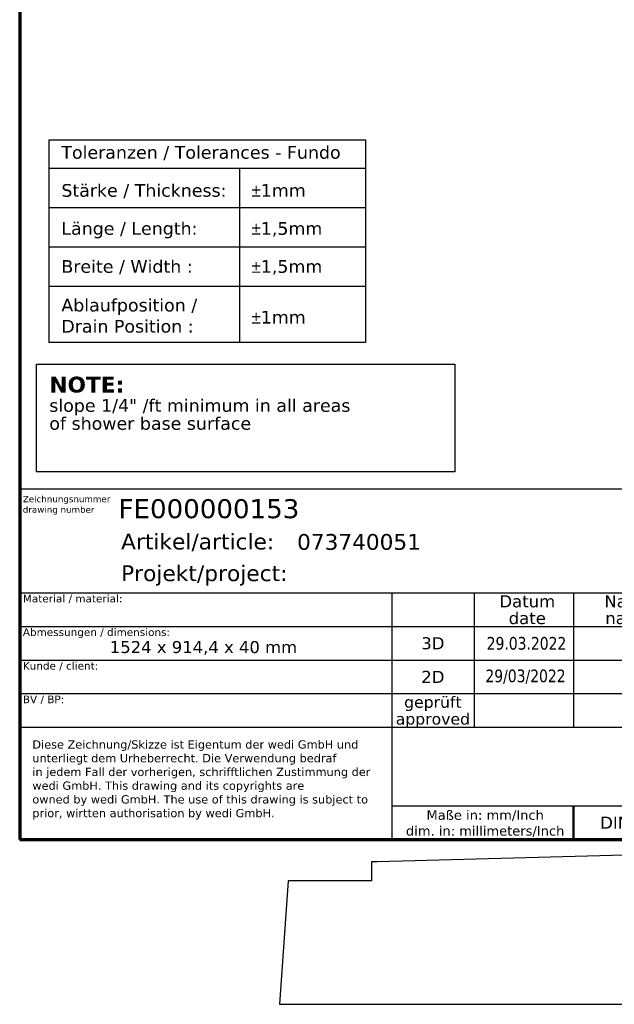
# Model space of a CAD drawing. Header units: millimetres. Extents: x -11430 to 11430, y -300 to 4365.
# Tile 2 of 12: x 300 to 1707, y -300 to 2030. Entities that reach past the tile are written whole.
import ezdxf
from ezdxf.enums import TextEntityAlignment as Align

# ---------------------------------------------------------------- set-up
doc = ezdxf.new("R2010")
doc.units = ezdxf.units.MM
doc.header["$LTSCALE"] = 15
doc.layers.get('0').update_dxf_attribs({"lineweight": 25})
for name, color, linetype, lineweight in [('AM_BOR', 7, 'Continuous', 25), ('Rahmen (ISO)', 7, 'Continuous', 70), ('Skizziergeometrie (ISO)', 7, 'Continuous', 25), ('Symbol (ISO)', 7, 'Continuous', 25), ('Titel (ISO)', 7, 'Continuous', 50)]:
    doc.layers.add(name, color=color, linetype=linetype, lineweight=lineweight)
doc.styles.add('Notiztext 3.5', font='verdana.ttf')
doc.styles.add('Pfeiltext', font='verdana.ttf')
doc.styles.get("Standard").update_dxf_attribs({"font": 'verdana.ttf'})
doc.styles.add('Textstil26', font='verdana.ttf')
doc.styles.add('Textstil27', font='verdana.ttf')
doc.styles.add('Textstil28', font='verdana.ttf')
doc.styles.add('Textstil30', font='verdana.ttf')
doc.styles.add('Textstil32', font='verdana.ttf', dxfattribs={"width": 0.8})
doc.styles.add('Textstil69', font='verdana.ttf')
doc.styles.add('Textstil76', font='verdana.ttf')
doc.styles.add('Textstil77', font='verdana.ttf')

# ---------------------------------------------------------------- blocks, each defined once
blk = doc.blocks.new('Ränder wedi_Zeichnungsrahmen')
at = {"layer": 'Rahmen (ISO)'}
for p, q in [((20, 291), (20, 6)), ((20, 6), (204, 6))]:
    blk.add_line(p, q, dxfattribs=at)
blk = doc.blocks.new('Schriftfelder wedi Standard - Inch_Zoll ohne Toleranz')
at = {"layer": 'AM_BOR', "color": 7}
for p, q in [((-4.84, 54), (-188.84, 54)), ((-188.84, 54), (-188.84, -1.25)), ((-188.84, 37.65), (-4.84, 37.65)), ((-130.14, 37.65), (-130.14, 18.45)), ((-117.14, 37.65), (-117.14, 16.45)), ((-101.44, 37.65), (-101.44, 16.45)), ((-188.84, 32.35), (-130.14, 32.35)), ((-188.84, 27.05), (-130.14, 27.05)), ((-188.84, 21.75), (-130.14, 21.75)), ((-130.14, 18.45), (-130.14, -1.25)), ((-188.84, 16.45), (-130.14, 16.45)), ((-130.14, 4.05), (-4.84, 4.05)), ((-188.84, -1.25), (-4.84, -1.25))]:
    blk.add_line(p, q, dxfattribs=at)
at = {"layer": 'AM_BOR'}
for p, q in [((-130.14, 32.35), (-84.04, 32.35)), ((-130.14, 27.05), (-84.04, 27.05)), ((-130.14, 21.75), (-84.04, 21.75)), ((-130.14, 16.45), (-84.04, 16.45))]:
    blk.add_line(p, q, dxfattribs=at)
at = {"layer": 'Titel (ISO)'}
blk.add_line((-101.44, 4.05), (-101.44, -1.25), dxfattribs=at)
at = {"layer": 'AM_BOR', "color": 7}
for s, p in [('Artikel/article:', (-172.84, 44.5)), ('Projekt/project:', (-172.84, 39.5))]:
    blk.add_text(s, height=2.5, dxfattribs=at).set_placement(p)
for s, height, style, p in [('Datum', 1.9, 'Textstil27', (-108.74, 36.32)), ('Name', 1.9, 'Textstil27', (-92.74, 36.32)), ('date', 1.9, 'Textstil27', (-108.74, 33.67)), ('name', 1.9, 'Textstil27', (-92.74, 33.67)), ('3D', 1.9, 'Textstil27', (-123.64, 29.7)), ('2D', 1.9, 'Textstil27', (-123.64, 24.4)), ('geprüft', 1.8, 'Textstil28', (-123.64, 20.42)), ('approved', 1.8, 'Textstil28', (-123.64, 17.77)), ('DIN A4', 1.9, 'Textstil27', (-92.74, 1.4))]:
    blk.add_text(s, height=height, dxfattribs=dict(at, style=style)).set_placement(p, align=Align.MIDDLE_CENTER)
at = {"layer": 'AM_BOR', "color": 7, "insert": (-115.39, 1.26), "char_height": 1.5, "width": 25.8686, "attachment_point": 5}
blk.add_mtext('\\fVerdana|b0|i0;\\H1.5000;Maße in: mm/Inch\\P\\fVerdana|b0|i0;\\H1.5000;dim. in: millimeters/Inch', dxfattribs=at)
at = {"layer": 'AM_BOR', "color": 7}
for tag, p, height, style in [('Zeichnungsnummer_001', (-173.24, 49.43), 3, 'Textstil30'), ('Artikelnummer_001', (-145.06, 44.44), 2.49, 'Textstil69')]:
    blk.add_attdef(tag, p, '', height=height, dxfattribs=dict(at, style=style))
blk.add_attdef('TITEL_001', (-73.56, 45.9), '', height=2.5, dxfattribs=at)
at = {"layer": 'AM_BOR', "color": 7, "style": 'Textstil69'}
blk.add_attdef('PROJEKT', text='', height=2.49, dxfattribs=at).set_placement((-144.84, 41.98), align=Align.TOP_LEFT)
at = {"layer": 'AM_BOR', "color": 7, "style": 'Textstil32', "width": 0.8}
for tag, p in [('ERSTELLUNGSDATUM_001', (-115.15, 28.7)), ('KONSTRUKTEUR_001', (-94.01, 28.67)), ('ERSTELLUNGSDATUM_001', (-115.35, 23.55)), ('KONSTRUKTEUR_001', (-94.01, 23.37))]:
    blk.add_attdef(tag, p, '', height=2, dxfattribs=at)
for tag, p in [('KONTROLLDATUM', (-108.74, 19.1)), ('KONTROLLIERT_VON', (-92.74, 19.1))]:
    blk.add_attdef(tag, text='', height=2, dxfattribs=at).set_placement(p, align=Align.MIDDLE_CENTER)
at = {"layer": 'Titel (ISO)', "color": 179, "true_color": 0x262659, "insert": (-188.34, 52.95), "char_height": 1, "attachment_point": 1, "line_spacing_factor": 0.999579, "style": 'Pfeiltext'}
blk.add_mtext('\\fVerdana|b0|i0;\\H1.0000;Zeichnungsnummer\\Pdrawing number', dxfattribs=at)
at = {"layer": 'Titel (ISO)', "style": 'Notiztext 3.5'}
for s, insert, char_height, attachment_point in [('\\fVerdana|b0|i0;\\H1.2000;Material / material:', (-188.34, 37.35), 1.2, 1), ('\\fVerdana|b0|i0;\\H1.2000;Abmessungen / dimensions:', (-188.34, 32.05), 1.2, 1), ('\\fVerdana|b0|i0;\\H1.8900;1524 x 914,4 x 40 mm', (-159.84, 30.05), 1.89, 2), ('\\fVerdana|b0|i0;\\H1.2000;Kunde / client:', (-188.34, 26.75), 1.2, 1), ('\\fVerdana|b0|i0;\\H1.2000;BV / BP:', (-188.34, 21.45), 1.2, 1)]:
    blk.add_mtext(s, dxfattribs=dict(at, insert=insert, char_height=char_height, attachment_point=attachment_point))
at = {"layer": 'Titel (ISO)', "color": 179, "true_color": 0x262659, "insert": (-186.84, 14.39), "char_height": 1.3, "width": 54.3294, "attachment_point": 1, "line_spacing_factor": 0.999579, "style": 'Pfeiltext'}
blk.add_mtext('\\fVerdana|b0|i0;\\H1.3000;Diese Zeichnung/Skizze ist Eigentum der wedi GmbH und unterliegt dem Urheberrecht. Die Verwendung bedraf \\P\\fVerdana|b0|i0;\\H1.3000;in jedem Fall der vorherigen, schrifftlichen Zustimmung der wedi GmbH. This drawing and its copyrights are \\P\\fVerdana|b0|i0;\\H1.3000;owned by wedi GmbH. The use of this drawing is subject to prior, wirtten authorisation by wedi GmbH.', dxfattribs=at)
at = {"layer": 'Titel (ISO)', "color": 7, "style": 'Pfeiltext'}
blk.add_attdef('BESCHREIBUNG_001', (-70.66, 40.38), '', height=2, dxfattribs=at)
at = {"layer": 'Titel (ISO)'}
for tag, p, height, style in [('Anfänglicher_Ansichtsmaßstab_001', (-64.5, 33.84), 2.5, 'Textstil26'), ('REVISIONSNUMMER_001', (-74.88, -0.54), 1.79, 'Textstil77'), ('STATUS_001', (-52.63, -0.63), 1.79, 'Textstil77')]:
    blk.add_attdef(tag, p, '', height=height, dxfattribs=dict(at, style=style))
at = {"layer": 'Titel (ISO)', "style": 'Textstil26'}
blk.add_attdef('<MASSE3;>', text='', height=2.5, dxfattribs=at).set_placement((-26.84, 36.35), align=Align.TOP_LEFT)
at = {"layer": 'Titel (ISO)', "style": 'Textstil76'}
for tag, p in [('MATERIAL', (-159.84, 35.35)), ('FIRMA', (-159.84, 24.75)), ('Bauvorhaben', (-159.84, 19.45))]:
    blk.add_attdef(tag, text='', height=1.89, dxfattribs=at).set_placement(p, align=Align.TOP_CENTER)
blk = doc.blocks.new('Gefälle_Hinweis_USA')
at = {"layer": 'Skizziergeometrie (ISO)'}
for p, q in [((-33, 8.5), (33, 8.5)), ((-33, -8.5), (-33, 8.5)), ((33, 8.5), (33, -8.5)), ((33, -8.5), (-33, -8.5))]:
    blk.add_line(p, q, dxfattribs=at)
at = {"layer": 'Symbol (ISO)', "color": 179, "true_color": 0x262659, "insert": (-31, 6.5), "char_height": 2, "attachment_point": 1, "line_spacing_factor": 0.849368, "style": 'Pfeiltext'}
blk.add_mtext('{\\fVerdana|b1|i0|c0|p34;\\H1.25x;NOTE:\\P\\fVerdana|b0|i0|c0|p34;\\H0.8x;slope 1/4" /ft minimum in all areas\\H1.31978x; \\H0.7577x;\\Pof shower base surface\\H1.16945x; \\H0.8551x;\\P \\H1.13765x; }', dxfattribs=at)
blk = doc.blocks.new('Kundentoleranzen Fundo')
at = {"layer": 'Skizziergeometrie (ISO)'}
for p, q in [((-25, 16), (25, 16)), ((-25, 16), (-25, -16)), ((25, 16), (25, -16)), ((-25, 11.5), (25, 11.5)), ((5.1, 11.5), (5.1, -16)), ((-25, 5.3), (25, 5.3)), ((-25, -0.9), (25, -0.9)), ((-25, -7.1), (25, -7.1)), ((25, -16), (-25, -16))]:
    blk.add_line(p, q, dxfattribs=at)
at = {"layer": 'Symbol (ISO)', "color": 7, "char_height": 2, "attachment_point": 1, "style": 'Pfeiltext'}
for s, insert in [('\\fVerdana|b0|i0;Toleranzen / Tolerances - Fundo', (-23, 15)), ('\\fAIGDT|b0|i0;\\H2.0000;`\\fVerdana|b0|i0;\\H2.0000;1mm', (7, 9)), ('\\fVerdana|b0|i0;Stärke / Thickness:', (-23, 9)), ('\\fVerdana|b0|i0;Länge / Length:', (-23, 3)), ('\\fAIGDT|b0|i0;\\H2.0000;`\\fVerdana|b0|i0;\\H2.0000;1,5mm', (7, 3)), ('\\fVerdana|b0|i0;Breite / Width :', (-23, -3)), ('\\fAIGDT|b0|i0;\\H2.0000;`\\fVerdana|b0|i0;\\H2.0000;1,5mm', (7, -3)), ('\\fAIGDT|b0|i0;\\H2.0000;`\\fVerdana|b0|i0;\\H2.0000;1mm', (7, -11))]:
    blk.add_mtext(s, dxfattribs=dict(at, insert=insert))
at = {"layer": 'Symbol (ISO)', "color": 7, "insert": (-23, -9.1), "char_height": 2, "attachment_point": 1, "line_spacing_factor": 0.999579, "style": 'Pfeiltext'}
blk.add_mtext('\\fVerdana|b0|i0;Ablaufposition / \\P\\fVerdana|b0|i0;Drain Position :', dxfattribs=at)

msp = doc.modelspace()

# ---------------------------------------------------------------- linework, layer by layer
for p, q in [((11239.26, 300), (1147.26, 37.5)), ((1132.5, 37.5), (1132.5, -7.5)), ((1147.26, 37.5), (1132.5, 37.5)), ((935.45, -7.5), (915, -300)), ((1132.5, -7.5), (935.45, -7.5)), ((915, -300), (11430, -300))]:
    msp.add_line(p, q)

# ---------------------------------------------------------------- block references
at = {"xscale": 15, "yscale": 15, "zscale": 15}
for name, p in [('Ränder wedi_Zeichnungsrahmen', (0, 0)), ('Kundentoleranzen Fundo', (743.61, 1505.92)), ('Gefälle_Hinweis_USA', (835.11, 1087.61))]:
    msp.add_blockref(name, p, dxfattribs=at)
ref = msp.add_blockref('Schriftfelder wedi Standard - Inch_Zoll ohne Toleranz', (3132.53, 108.82), dxfattribs=dict(xscale=15, yscale=15, zscale=15))
ref.add_attrib('ERSTELLUNGSDATUM_001', '29.03.2022', (1405.32, 539.25), dxfattribs={"layer": 'AM_BOR', "color": 7, "height": 30, "style": 'Textstil32', "width": 0.8})
ref.add_attrib('ERSTELLUNGSDATUM_001', '29/03/2022', (1402.34, 462.14), dxfattribs={"layer": 'AM_BOR', "color": 7, "height": 30, "style": 'Textstil32', "width": 0.8})
ref.add_attrib('Zeichnungsnummer_001', 'FE000000153', (533.96, 850.31), dxfattribs={"layer": 'AM_BOR', "color": 7, "height": 45, "style": 'Textstil30'})
ref.add_attrib('Artikelnummer_001', '073740051', (956.57, 775.47), dxfattribs={"layer": 'AM_BOR', "color": 7, "height": 37.31, "style": 'Textstil69'})

doc.saveas('drawing.dxf')
